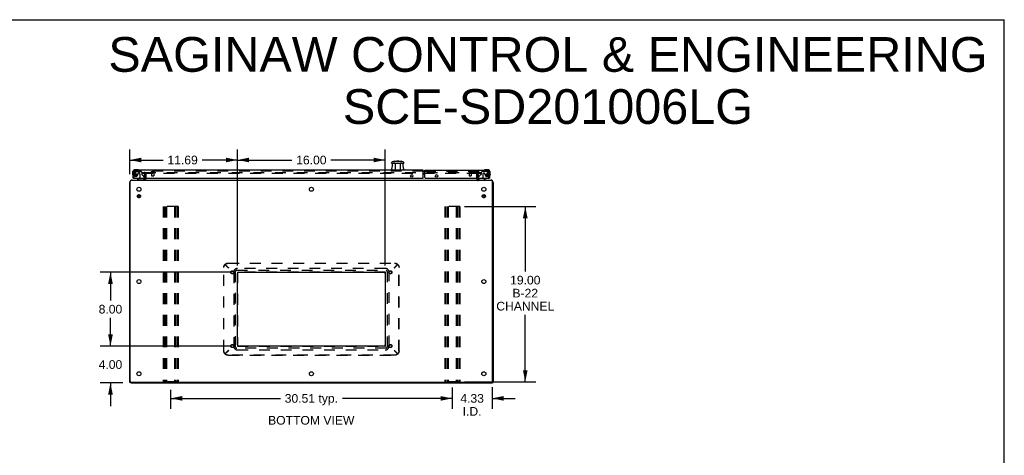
# Model space of a CAD drawing. Header units: inches. Extents: x 0 to 213, y 0 to 138.
# Tile 38 of 38: x 107 to 213, y 91 to 138. Entities that reach past the tile are written whole.
import ezdxf

# ---------------------------------------------------------------- set-up
doc = ezdxf.new("R2010")
doc.units = ezdxf.units.IN
doc.header["$LTSCALE"] = 11.736377
doc.header["$MEASUREMENT"] = 0
doc.linetypes.add('HIDDEN', pattern=[0.2, 0.1, -0.1])
doc.layers.get('0').update_dxf_attribs({"linetype": 'CONTINUOUS'})
for name, color, linetype in [('DEFAULT_2', 8, 'HIDDEN'), ('DIMENSIONS', 7, 'CONTINUOUS'), ('GASKET', 7, 'CONTINUOUS'), ('MASTER_DOOR_ASSEMBLY', 7, 'CONTINUOUS'), ('SLAVE_DOOR_ASSEMBLY', 7, 'CONTINUOUS')]:
    doc.layers.add(name, color=color, linetype=linetype)
doc.styles.get("Standard").update_dxf_attribs({"font": 'arial.ttf'})
doc.dimstyles.new('DIMSTYLE_1', dxfattribs={"dimtxt": 0.941421, "dimasz": 1.255227, "dimexe": 0.09, "dimexo": 0.07, "dimgap": 0.0375, "dimtad": 0, "dimtih": 1, "dimtoh": 1, "dimzin": 4, "dimdsep": 46, "dimtxsty": 'Standard', "dimblk": '_FILLED', "dimblk1": '_FILLED', "dimblk2": '_FILLED', "dimcen": 0.09, "dimazin": 1, "dimtfac": 1, "dimtdec": 3, "dimtofl": 0, "dimtmove": 0, "dimatfit": 3, "dimldrblk": '_FILLED', "dimfxl": 0, "dimtolj": 1, "dimtzin": 4, "dimarcsym": 0})

# ---------------------------------------------------------------- blocks, each defined once
blk = doc.blocks.new('_FILLED')
at = {"color": 0, "linetype": 'ByBlock'}
blk.add_solid([(0, 0), (-1, 0.2), (-1, -0.2)], dxfattribs=at)
blk = doc.blocks.new('*D5')
at = {"layer": 'DIMENSIONS', "color": 2, "linetype": 'Continuous'}
for p, q in [((154.88, 117.81), (162.61, 117.81)), ((161.48, 117.81), (161.48, 110.78)), ((161.48, 98.81), (161.48, 106.07)), ((154.88, 98.81), (162.61, 98.81))]:
    blk.add_line(p, q, dxfattribs=at)
at = {"layer": 'DIMENSIONS', "color": 2, "linetype": 'Continuous', "xscale": 1.2552274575, "yscale": 1.2552274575, "zscale": 1.2552274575}
for p, rotation in [((161.48, 117.81), 90), ((161.48, 98.81), 270)]:
    blk.add_blockref('_FILLED', p, dxfattribs=dict(at, rotation=rotation))
at = {"layer": 'DIMENSIONS', "color": 2, "linetype": 'Continuous', "insert": (161.48, 110.31), "char_height": 0.941, "width": 6.275, "attachment_point": 2, "line_spacing_factor": 0.9}
blk.add_mtext('19.00\\PB-22\\PCHANNEL', dxfattribs=at)
blk = doc.blocks.new('*D17')
at = {"layer": 'DIMENSIONS', "color": 2, "linetype": 'Continuous'}
for p, q in [((153.56, 98.19), (153.56, 95.89)), ((157.88, 98.22), (157.88, 95.89)), ((153.56, 97.02), (151.05, 97.02)), ((157.88, 97.02), (160.4, 97.02))]:
    blk.add_line(p, q, dxfattribs=at)
at = {"layer": 'DIMENSIONS', "color": 2, "linetype": 'Continuous', "xscale": 1.2552274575, "yscale": 1.2552274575, "zscale": 1.2552274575}
blk.add_blockref('_FILLED', (153.56, 97.02), dxfattribs=at)
at = {"layer": 'DIMENSIONS', "color": 2, "linetype": 'Continuous', "xscale": 1.2552274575, "yscale": 1.2552274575, "zscale": 1.2552274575, "rotation": 180}
blk.add_blockref('_FILLED', (157.88, 97.02), dxfattribs=at)
at = {"layer": 'DIMENSIONS', "color": 2, "linetype": 'Continuous', "insert": (155.72, 97.49), "char_height": 0.941, "width": 2.5583, "attachment_point": 2, "line_spacing_factor": 0.9}
blk.add_mtext('4.33\\PI.D.', dxfattribs=at)
blk = doc.blocks.new('*D18')
at = {"layer": 'DIMENSIONS', "color": 2, "linetype": 'Continuous'}
for p, q in [((129.55, 110.69), (115.4, 110.69)), ((116.53, 110.69), (116.53, 107.63)), ((116.53, 102.69), (116.53, 105.75)), ((129.55, 102.69), (115.4, 102.69))]:
    blk.add_line(p, q, dxfattribs=at)
at = {"layer": 'DIMENSIONS', "color": 2, "linetype": 'Continuous', "xscale": 1.2552274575, "yscale": 1.2552274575, "zscale": 1.2552274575}
for p, rotation in [((116.53, 110.69), 90), ((116.53, 102.69), 270)]:
    blk.add_blockref('_FILLED', p, dxfattribs=dict(at, rotation=rotation))
at = {"layer": 'DIMENSIONS', "color": 2, "linetype": 'Continuous', "insert": (116.53, 107.16), "char_height": 0.941, "width": 2.5583, "attachment_point": 2, "line_spacing_factor": 0.9}
blk.add_mtext('8.00', dxfattribs=at)
blk = doc.blocks.new('*D19')
at = {"layer": 'DIMENSIONS', "color": 2, "linetype": 'Continuous'}
for p, q in [((116.53, 102.69), (116.53, 105.2)), ((129.55, 102.69), (115.4, 102.69)), ((117.86, 98.69), (115.4, 98.69)), ((116.53, 98.69), (116.53, 96.18))]:
    blk.add_line(p, q, dxfattribs=at)
at = {"layer": 'DIMENSIONS', "color": 2, "linetype": 'Continuous', "xscale": 1.2552274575, "yscale": 1.2552274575, "zscale": 1.2552274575}
for p, rotation in [((116.53, 102.69), 270), ((116.53, 98.69), 90)]:
    blk.add_blockref('_FILLED', p, dxfattribs=dict(at, rotation=rotation))
at = {"layer": 'DIMENSIONS', "color": 2, "linetype": 'Continuous', "insert": (116.53, 101.16), "char_height": 0.941, "width": 2.5583, "attachment_point": 2, "line_spacing_factor": 0.9}
blk.add_mtext('4.00', dxfattribs=at)
blk = doc.blocks.new('*D20')
at = {"layer": 'DIMENSIONS', "color": 2, "linetype": 'Continuous'}
for p, q in [((118.62, 121.32), (118.62, 123.99)), ((130.3, 111.44), (130.3, 123.99)), ((118.62, 122.86), (122.23, 122.86)), ((130.3, 122.86), (126.46, 122.86))]:
    blk.add_line(p, q, dxfattribs=at)
at = {"layer": 'DIMENSIONS', "color": 2, "linetype": 'Continuous', "xscale": 1.2552274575, "yscale": 1.2552274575, "zscale": 1.2552274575, "rotation": 180}
blk.add_blockref('_FILLED', (118.62, 122.86), dxfattribs=at)
at = {"layer": 'DIMENSIONS', "color": 2, "linetype": 'Continuous', "xscale": 1.2552274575, "yscale": 1.2552274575, "zscale": 1.2552274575}
blk.add_blockref('_FILLED', (130.3, 122.86), dxfattribs=at)
at = {"layer": 'DIMENSIONS', "color": 2, "linetype": 'Continuous', "insert": (124.35, 123.33), "char_height": 0.941, "width": 3.2897, "attachment_point": 2, "line_spacing_factor": 0.9}
blk.add_mtext('11.69', dxfattribs=at)
blk = doc.blocks.new('*D21')
at = {"layer": 'DIMENSIONS', "color": 2, "linetype": 'Continuous'}
for p, q in [((130.3, 111.44), (130.3, 123.99)), ((146.3, 111.44), (146.3, 123.99)), ((130.3, 122.86), (136.19, 122.86)), ((146.3, 122.86), (140.42, 122.86))]:
    blk.add_line(p, q, dxfattribs=at)
at = {"layer": 'DIMENSIONS', "color": 2, "linetype": 'Continuous', "xscale": 1.2552274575, "yscale": 1.2552274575, "zscale": 1.2552274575, "rotation": 180}
blk.add_blockref('_FILLED', (130.3, 122.86), dxfattribs=at)
at = {"layer": 'DIMENSIONS', "color": 2, "linetype": 'Continuous', "xscale": 1.2552274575, "yscale": 1.2552274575, "zscale": 1.2552274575}
blk.add_blockref('_FILLED', (146.3, 122.86), dxfattribs=at)
at = {"layer": 'DIMENSIONS', "color": 2, "linetype": 'Continuous', "insert": (138.3, 123.33), "char_height": 0.941, "width": 3.2897, "attachment_point": 2, "line_spacing_factor": 0.9}
blk.add_mtext('16.00', dxfattribs=at)
blk = doc.blocks.new('*D23')
at = {"layer": 'DIMENSIONS', "color": 2, "linetype": 'Continuous'}
for p, q in [((123.05, 97.93), (123.05, 95.89)), ((153.56, 97.93), (153.56, 95.89)), ((123.05, 97.02), (134.95, 97.02)), ((153.56, 97.02), (141.66, 97.02))]:
    blk.add_line(p, q, dxfattribs=at)
at = {"layer": 'DIMENSIONS', "color": 2, "linetype": 'Continuous', "xscale": 1.2552274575, "yscale": 1.2552274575, "zscale": 1.2552274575, "rotation": 180}
blk.add_blockref('_FILLED', (123.05, 97.02), dxfattribs=at)
at = {"layer": 'DIMENSIONS', "color": 2, "linetype": 'Continuous', "xscale": 1.2552274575, "yscale": 1.2552274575, "zscale": 1.2552274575}
blk.add_blockref('_FILLED', (153.56, 97.02), dxfattribs=at)
at = {"layer": 'DIMENSIONS', "color": 2, "linetype": 'Continuous', "insert": (138.3, 97.49), "char_height": 0.941, "width": 5.771, "attachment_point": 2, "line_spacing_factor": 0.9}
blk.add_mtext('30.51 typ.', dxfattribs=at)

msp = doc.modelspace()

# ---------------------------------------------------------------- linework, layer by layer
at = {"color": 7, "linetype": 'Continuous'}
for p, q in [((0, 138.075), (213.389, 138.075)), ((213.389, 0), (213.389, 138.075)), ((120.265, 120.641), (120.265, 120.687)), ((156.343, 120.641), (156.343, 120.687)), ((118.723, 98.739), (118.619, 98.739)), ((118.723, 98.76), (118.723, 98.687)), ((157.885, 98.76), (157.885, 98.687)), ((157.885, 98.739), (157.989, 98.739))]:
    msp.add_line(p, q, dxfattribs=at)
at = {"color": 3, "linetype": 'Continuous'}
for p, q in [((120.246, 120.635), (118.791, 120.635)), ((118.865, 120.687), (120.265, 120.687)), ((120.265, 121.01), (120.265, 121.272)), ((120.265, 120.83), (120.265, 120.891)), ((120.296, 120.687), (156.312, 120.687)), ((156.239, 121.096), (156.239, 121.186)), ((156.239, 120.83), (156.239, 120.891)), ((156.343, 121.272), (156.343, 121.01)), ((156.343, 120.891), (156.343, 120.83)), ((156.343, 120.687), (157.742, 120.687)), ((157.817, 120.635), (156.362, 120.635)), ((118.619, 98.739), (118.619, 120.441)), ((118.671, 98.859), (118.671, 120.515)), ((157.937, 98.859), (157.937, 120.515)), ((157.989, 120.441), (157.989, 98.739)), ((130.304, 102.812), (130.304, 110.562)), ((130.429, 110.687), (146.179, 110.687)), ((146.304, 110.562), (146.304, 102.812)), ((146.179, 102.687), (130.429, 102.687)), ((118.723, 98.687), (157.885, 98.687)), ((157.817, 98.739), (118.791, 98.739))]:
    msp.add_line(p, q, dxfattribs=at)
for points in [[(120.277, 120.643), (120.276, 120.643), (120.275, 120.643), (120.274, 120.643), (120.273, 120.643), (120.271, 120.643), (120.269, 120.642), (120.267, 120.642), (120.266, 120.642), (120.264, 120.641), (120.262, 120.641), (120.26, 120.64), (120.258, 120.639), (120.256, 120.639), (120.254, 120.638), (120.251, 120.637), (120.249, 120.636), (120.246, 120.635)], [(120.296, 120.655), (120.294, 120.653), (120.293, 120.651), (120.291, 120.65), (120.29, 120.649), (120.289, 120.647), (120.288, 120.646), (120.287, 120.646), (120.286, 120.645), (120.285, 120.645), (120.284, 120.644), (120.283, 120.644), (120.282, 120.644), (120.281, 120.644), (120.281, 120.644), (120.28, 120.643), (120.277, 120.643)], [(156.312, 120.655), (156.313, 120.653), (156.315, 120.651), (156.316, 120.65), (156.317, 120.649), (156.319, 120.647), (156.32, 120.646), (156.321, 120.646), (156.322, 120.645), (156.323, 120.645), (156.323, 120.644), (156.324, 120.644), (156.325, 120.644), (156.326, 120.644), (156.327, 120.644), (156.328, 120.643)], [(156.328, 120.643), (156.33, 120.643), (156.331, 120.643), (156.332, 120.643), (156.333, 120.643), (156.335, 120.643), (156.337, 120.643), (156.338, 120.642), (156.34, 120.642), (156.342, 120.642), (156.344, 120.641), (156.345, 120.641), (156.347, 120.64), (156.349, 120.639), (156.352, 120.639), (156.354, 120.638), (156.356, 120.637), (156.359, 120.636), (156.362, 120.635)]]:
    msp.add_lwpolyline(points, dxfattribs=at)
for centre in [(119.619, 119.687), (138.304, 119.687), (156.989, 119.687), (119.619, 109.687), (156.989, 109.687), (119.619, 99.687), (138.304, 99.687), (156.989, 99.687)]:
    msp.add_circle(centre, 0.219, dxfattribs=at)
for centre, radius, start, end in [((118.865, 120.441), 0.246, 90, 180), ((118.791, 120.515), 0.12, 90, 180), ((120.122, 120.83), 0.142, 270, 360), ((156.485, 120.83), 0.142, 180, 270), ((157.742, 120.441), 0.246, 0, 90), ((157.817, 120.515), 0.12, 0, 90), ((130.429, 110.562), 0.125, 90, 180), ((146.179, 110.562), 0.125, 0, 90), ((130.429, 102.812), 0.125, 180, 270), ((146.179, 102.812), 0.125, 270, 360), ((118.791, 98.859), 0.12, 180, 270), ((157.817, 98.859), 0.12, 270, 360)]:
    msp.add_arc(centre, radius, start, end, dxfattribs=at)
at = {"layer": 'DEFAULT_2', "color": 8, "linetype": 'HIDDEN'}
for p, q in [((119.952, 121.5), (119.952, 121.396)), ((119.952, 121.5), (120.265, 121.5)), ((120.265, 121.396), (119.952, 121.396)), ((120.265, 121.272), (120.265, 121.326)), ((120.265, 120.891), (120.265, 121.01)), ((120.28, 121.5), (156.328, 121.5)), ((156.328, 121.396), (120.28, 121.396)), ((120.369, 121.326), (120.369, 120.83)), ((156.239, 121.186), (156.239, 121.326)), ((156.239, 120.891), (156.239, 121.096)), ((156.343, 121.5), (156.655, 121.5)), ((156.655, 121.396), (156.343, 121.396)), ((156.343, 121.326), (156.343, 121.272)), ((156.343, 121.01), (156.343, 120.891)), ((156.655, 121.5), (156.655, 121.396)), ((122.235, 117.812), (122.235, 98.812)), ((123.86, 117.812), (122.235, 117.812)), ((122.339, 117.812), (122.339, 98.812)), ((122.506, 117.812), (122.506, 98.812)), ((122.61, 117.812), (122.61, 98.812)), ((123.485, 117.812), (123.485, 98.812)), ((123.589, 117.812), (123.589, 98.812)), ((123.756, 117.812), (123.756, 98.812)), ((123.86, 117.812), (123.86, 98.812)), ((154.372, 117.812), (152.747, 117.812)), ((152.747, 117.812), (152.747, 98.812)), ((152.851, 117.812), (152.851, 98.812)), ((153.018, 117.812), (153.018, 98.812)), ((153.122, 117.812), (153.122, 98.812)), ((153.997, 117.812), (153.997, 98.812)), ((154.101, 117.812), (154.101, 98.812)), ((154.268, 117.812), (154.268, 98.812)), ((154.372, 117.812), (154.372, 98.812)), ((128.804, 102.183), (128.804, 111.192)), ((128.823, 102.183), (128.823, 111.192)), ((128.936, 111.536), (128.936, 111.516)), ((128.936, 111.536), (129.296, 111.199)), ((129.284, 111.187), (128.936, 111.535)), ((128.936, 111.535), (128.956, 111.535)), ((128.936, 111.516), (129.296, 111.179)), ((129.304, 111.187), (128.956, 111.535)), ((129.284, 111.187), (129.304, 111.187)), ((129.296, 111.199), (129.296, 111.179)), ((129.296, 111.199), (129.324, 111.179)), ((129.296, 111.179), (129.324, 111.16)), ((129.299, 111.687), (147.308, 111.687)), ((129.299, 111.668), (147.308, 111.668)), ((129.304, 111.207), (129.304, 111.187)), ((129.324, 111.179), (129.304, 111.207)), ((129.307, 111.2), (129.304, 111.207)), ((129.324, 111.16), (129.304, 111.187)), ((129.307, 111.184), (129.304, 111.187)), ((129.324, 111.167), (129.304, 111.177)), ((129.314, 111.187), (129.307, 111.2)), ((129.314, 111.177), (129.307, 111.184)), ((129.324, 111.167), (129.314, 111.187)), ((129.324, 111.167), (129.314, 111.177)), ((129.324, 111.167), (129.314, 111.177)), ((129.324, 111.179), (129.324, 111.16)), ((146.313, 111.106), (130.295, 111.106)), ((147.284, 111.179), (147.304, 111.207)), ((147.312, 111.199), (147.284, 111.179)), ((147.284, 111.16), (147.304, 111.187)), ((147.284, 111.167), (147.294, 111.187)), ((147.312, 111.179), (147.284, 111.16)), ((147.284, 111.179), (147.284, 111.16)), ((147.284, 111.167), (147.304, 111.177)), ((147.284, 111.167), (147.294, 111.177)), ((147.284, 111.167), (147.294, 111.177)), ((147.294, 111.177), (147.3, 111.184)), ((147.3, 111.184), (147.304, 111.187)), ((147.304, 111.187), (147.652, 111.535)), ((147.304, 111.207), (147.304, 111.187)), ((147.323, 111.187), (147.304, 111.187)), ((147.304, 111.177), (147.317, 111.184)), ((147.671, 111.536), (147.312, 111.199)), ((147.671, 111.516), (147.312, 111.179)), ((147.312, 111.199), (147.312, 111.179)), ((147.317, 111.184), (147.323, 111.187)), ((147.323, 111.187), (147.671, 111.535)), ((147.671, 111.535), (147.652, 111.535)), ((147.671, 111.536), (147.671, 111.516)), ((147.784, 102.183), (147.784, 111.192)), ((147.804, 102.183), (147.804, 111.192)), ((129.885, 110.696), (129.885, 102.678)), ((130.285, 110.696), (130.285, 102.678)), ((146.313, 110.706), (130.295, 110.706)), ((146.323, 102.678), (146.323, 110.696)), ((146.723, 102.678), (146.723, 110.696)), ((130.295, 102.668), (146.313, 102.668)), ((129.296, 102.195), (128.936, 101.858)), ((128.936, 101.839), (129.284, 102.187)), ((129.296, 102.176), (128.936, 101.839)), ((128.936, 101.839), (128.936, 101.858)), ((128.936, 101.839), (128.956, 101.839)), ((128.956, 101.839), (129.304, 102.187)), ((129.291, 102.19), (129.284, 102.187)), ((129.284, 102.187), (129.304, 102.187)), ((129.304, 102.197), (129.291, 102.19)), ((129.324, 102.214), (129.296, 102.195)), ((129.296, 102.176), (129.296, 102.195)), ((129.324, 102.195), (129.296, 102.176)), ((129.299, 101.707), (147.308, 101.707)), ((147.308, 101.687), (129.299, 101.687)), ((129.304, 102.187), (129.324, 102.214)), ((129.324, 102.207), (129.304, 102.197)), ((129.304, 102.168), (129.324, 102.195)), ((129.307, 102.19), (129.304, 102.187)), ((129.304, 102.168), (129.304, 102.187)), ((129.314, 102.197), (129.307, 102.19)), ((129.324, 102.207), (129.314, 102.187)), ((129.324, 102.207), (129.314, 102.197)), ((129.324, 102.207), (129.314, 102.197)), ((129.324, 102.195), (129.324, 102.214)), ((130.295, 102.268), (146.313, 102.268)), ((147.284, 102.214), (147.312, 102.195)), ((147.304, 102.187), (147.284, 102.214)), ((147.284, 102.214), (147.284, 102.195)), ((147.284, 102.207), (147.304, 102.197)), ((147.284, 102.207), (147.294, 102.197)), ((147.284, 102.207), (147.294, 102.197)), ((147.284, 102.207), (147.294, 102.187)), ((147.284, 102.195), (147.312, 102.176)), ((147.304, 102.168), (147.284, 102.195)), ((147.294, 102.197), (147.3, 102.19)), ((147.294, 102.187), (147.3, 102.174)), ((147.3, 102.19), (147.304, 102.187)), ((147.3, 102.174), (147.304, 102.168)), ((147.323, 102.187), (147.304, 102.187)), ((147.652, 101.839), (147.304, 102.187)), ((147.304, 102.187), (147.304, 102.168)), ((147.312, 102.195), (147.671, 101.858)), ((147.312, 102.195), (147.312, 102.176)), ((147.312, 102.176), (147.671, 101.839)), ((147.671, 101.839), (147.323, 102.187)), ((147.671, 101.839), (147.652, 101.839)), ((147.671, 101.839), (147.671, 101.858)), ((123.86, 98.812), (122.235, 98.812)), ((154.372, 98.812), (152.747, 98.812))]:
    msp.add_line(p, q, dxfattribs=at)
for points in [[(128.804, 111.192), (128.804, 111.21), (128.805, 111.229), (128.807, 111.248), (128.809, 111.267), (128.812, 111.286), (128.816, 111.304), (128.821, 111.323), (128.826, 111.341), (128.832, 111.359), (128.838, 111.376), (128.845, 111.394), (128.853, 111.411), (128.861, 111.428), (128.87, 111.444), (128.88, 111.461), (128.89, 111.476), (128.901, 111.492), (128.912, 111.507), (128.924, 111.521), (128.936, 111.535)], [(128.823, 111.192), (128.824, 111.21), (128.825, 111.229), (128.826, 111.248), (128.829, 111.267), (128.832, 111.286), (128.836, 111.304), (128.84, 111.323), (128.845, 111.341), (128.851, 111.359), (128.858, 111.376), (128.865, 111.394), (128.872, 111.411), (128.881, 111.428), (128.89, 111.444), (128.899, 111.461), (128.909, 111.476), (128.92, 111.492), (128.931, 111.507), (128.943, 111.521), (128.956, 111.535)], [(128.936, 111.536), (128.949, 111.548), (128.962, 111.561), (128.976, 111.573), (128.991, 111.584), (129.005, 111.595), (129.021, 111.605), (129.036, 111.615), (129.052, 111.624), (129.068, 111.632), (129.085, 111.64), (129.102, 111.648), (129.119, 111.654), (129.136, 111.661), (129.154, 111.666), (129.171, 111.671), (129.189, 111.675), (129.207, 111.679), (129.226, 111.682), (129.244, 111.684), (129.262, 111.686), (129.281, 111.687), (129.299, 111.687)], [(128.936, 111.516), (128.949, 111.529), (128.962, 111.541), (128.976, 111.553), (128.991, 111.564), (129.005, 111.575), (129.021, 111.585), (129.036, 111.595), (129.052, 111.604), (129.068, 111.613), (129.085, 111.621), (129.102, 111.628), (129.119, 111.635), (129.136, 111.641), (129.154, 111.647), (129.171, 111.651), (129.189, 111.656), (129.207, 111.659), (129.226, 111.662), (129.244, 111.665), (129.262, 111.666), (129.281, 111.667), (129.299, 111.668)], [(129.304, 111.177), (129.291, 111.184), (129.284, 111.187)], [(129.314, 111.177), (129.307, 111.184), (129.304, 111.187)], [(147.294, 111.187), (147.3, 111.2), (147.304, 111.207)], [(147.294, 111.177), (147.3, 111.184), (147.304, 111.187)], [(147.308, 111.687), (147.327, 111.687), (147.345, 111.686), (147.363, 111.684), (147.382, 111.682), (147.4, 111.679), (147.418, 111.675), (147.436, 111.671), (147.454, 111.666), (147.471, 111.661), (147.489, 111.654), (147.506, 111.648), (147.523, 111.64), (147.539, 111.632), (147.555, 111.624), (147.571, 111.615), (147.587, 111.605), (147.602, 111.595), (147.617, 111.584), (147.631, 111.573), (147.645, 111.561), (147.658, 111.548), (147.671, 111.536)], [(147.308, 111.668), (147.327, 111.667), (147.345, 111.666), (147.363, 111.665), (147.382, 111.662), (147.4, 111.659), (147.418, 111.656), (147.436, 111.651), (147.454, 111.647), (147.471, 111.641), (147.489, 111.635), (147.506, 111.628), (147.523, 111.621), (147.539, 111.613), (147.555, 111.604), (147.571, 111.595), (147.587, 111.585), (147.602, 111.575), (147.617, 111.564), (147.631, 111.553), (147.645, 111.541), (147.658, 111.529), (147.671, 111.516)], [(147.652, 111.535), (147.664, 111.521), (147.676, 111.507), (147.687, 111.492), (147.698, 111.476), (147.708, 111.461), (147.718, 111.444), (147.727, 111.428), (147.735, 111.411), (147.743, 111.394), (147.75, 111.376), (147.756, 111.359), (147.762, 111.341), (147.767, 111.323), (147.772, 111.304), (147.776, 111.286), (147.779, 111.267), (147.781, 111.248), (147.783, 111.229), (147.784, 111.21), (147.784, 111.192)], [(147.671, 111.535), (147.684, 111.521), (147.695, 111.507), (147.707, 111.492), (147.717, 111.476), (147.728, 111.461), (147.737, 111.444), (147.746, 111.428), (147.755, 111.411), (147.762, 111.394), (147.769, 111.376), (147.776, 111.359), (147.782, 111.341), (147.787, 111.323), (147.791, 111.304), (147.795, 111.286), (147.798, 111.267), (147.801, 111.248), (147.802, 111.229), (147.803, 111.21), (147.804, 111.192)], [(128.936, 101.839), (128.924, 101.853), (128.912, 101.867), (128.901, 101.882), (128.89, 101.898), (128.88, 101.914), (128.87, 101.93), (128.861, 101.946), (128.853, 101.963), (128.845, 101.98), (128.838, 101.998), (128.832, 102.015), (128.826, 102.033), (128.821, 102.052), (128.816, 102.07), (128.812, 102.088), (128.809, 102.107), (128.807, 102.126), (128.805, 102.145), (128.804, 102.164), (128.804, 102.183)], [(128.956, 101.839), (128.943, 101.853), (128.931, 101.867), (128.92, 101.882), (128.909, 101.898), (128.899, 101.914), (128.89, 101.93), (128.881, 101.946), (128.872, 101.963), (128.865, 101.98), (128.858, 101.998), (128.851, 102.015), (128.845, 102.033), (128.84, 102.052), (128.836, 102.07), (128.832, 102.088), (128.829, 102.107), (128.826, 102.126), (128.825, 102.145), (128.824, 102.164), (128.823, 102.183)], [(129.299, 101.707), (129.281, 101.707), (129.262, 101.708), (129.244, 101.71), (129.226, 101.712), (129.207, 101.715), (129.189, 101.718), (129.171, 101.723), (129.154, 101.728), (129.136, 101.733), (129.119, 101.739), (129.102, 101.746), (129.085, 101.753), (129.068, 101.761), (129.052, 101.77), (129.036, 101.779), (129.021, 101.789), (129.005, 101.799), (128.991, 101.81), (128.976, 101.821), (128.962, 101.833), (128.949, 101.845), (128.936, 101.858)], [(129.299, 101.687), (129.281, 101.687), (129.262, 101.688), (129.244, 101.69), (129.226, 101.692), (129.207, 101.695), (129.189, 101.699), (129.171, 101.703), (129.154, 101.708), (129.136, 101.714), (129.119, 101.72), (129.102, 101.727), (129.085, 101.734), (129.068, 101.742), (129.052, 101.75), (129.036, 101.76), (129.021, 101.769), (129.005, 101.78), (128.991, 101.79), (128.976, 101.802), (128.962, 101.813), (128.949, 101.826), (128.936, 101.839)], [(129.314, 102.197), (129.307, 102.19), (129.304, 102.187)], [(129.314, 102.187), (129.307, 102.174), (129.304, 102.168)], [(147.294, 102.197), (147.3, 102.19), (147.304, 102.187)], [(147.304, 102.197), (147.317, 102.19), (147.323, 102.187)], [(147.671, 101.858), (147.658, 101.845), (147.645, 101.833), (147.631, 101.821), (147.617, 101.81), (147.602, 101.799), (147.587, 101.789), (147.571, 101.779), (147.555, 101.77), (147.539, 101.761), (147.523, 101.753), (147.506, 101.746), (147.489, 101.739), (147.471, 101.733), (147.454, 101.728), (147.436, 101.723), (147.418, 101.718), (147.4, 101.715), (147.382, 101.712), (147.363, 101.71), (147.345, 101.708), (147.327, 101.707), (147.308, 101.707)], [(147.671, 101.839), (147.658, 101.826), (147.645, 101.813), (147.631, 101.802), (147.617, 101.79), (147.602, 101.78), (147.587, 101.769), (147.571, 101.76), (147.555, 101.75), (147.539, 101.742), (147.523, 101.734), (147.506, 101.727), (147.489, 101.72), (147.471, 101.714), (147.454, 101.708), (147.436, 101.703), (147.418, 101.699), (147.4, 101.695), (147.382, 101.692), (147.363, 101.69), (147.345, 101.688), (147.327, 101.687), (147.308, 101.687)], [(147.784, 102.183), (147.784, 102.164), (147.783, 102.145), (147.781, 102.126), (147.779, 102.107), (147.776, 102.088), (147.772, 102.07), (147.767, 102.052), (147.762, 102.033), (147.756, 102.015), (147.75, 101.998), (147.743, 101.98), (147.735, 101.963), (147.727, 101.946), (147.718, 101.93), (147.708, 101.914), (147.698, 101.898), (147.687, 101.882), (147.676, 101.867), (147.664, 101.853), (147.652, 101.839)], [(147.804, 102.183), (147.803, 102.164), (147.802, 102.145), (147.801, 102.126), (147.798, 102.107), (147.795, 102.088), (147.791, 102.07), (147.787, 102.052), (147.782, 102.033), (147.776, 102.015), (147.769, 101.998), (147.762, 101.98), (147.755, 101.963), (147.746, 101.946), (147.737, 101.93), (147.728, 101.914), (147.717, 101.898), (147.707, 101.882), (147.695, 101.867), (147.684, 101.853), (147.671, 101.839)]]:
    msp.add_lwpolyline(points, dxfattribs=at)
for centre, radius in [((119.619, 118.937), 0.169), ((119.619, 118.937), 0.125), ((119.619, 118.937), 0.124), ((119.619, 118.937), 0.114), ((156.989, 118.937), 0.169), ((156.989, 118.937), 0.125), ((156.989, 118.937), 0.124), ((156.989, 118.937), 0.114), ((129.741, 110.687), 0.169), ((129.741, 110.687), 0.141), ((146.866, 110.687), 0.169), ((146.866, 110.687), 0.141), ((129.741, 102.687), 0.169), ((129.741, 102.687), 0.141), ((146.866, 102.687), 0.169), ((146.866, 102.687), 0.141)]:
    msp.add_circle(centre, radius, dxfattribs=at)
for centre, radius, start, end in [((120.195, 121.326), 0.174, 0, 90), ((120.195, 121.326), 0.07, 0, 90), ((120.122, 120.83), 0.246, 314.22414, 360), ((156.413, 121.326), 0.174, 90, 180), ((156.485, 120.83), 0.246, 180, 225.77586), ((156.413, 121.326), 0.07, 90, 180), ((130.295, 110.696), 0.41, 90, 180), ((146.313, 110.696), 0.41, 0, 90), ((130.295, 110.696), 0.01, 90, 180), ((146.313, 110.696), 0.01, 0, 90), ((130.295, 102.678), 0.41, 180, 270), ((130.295, 102.678), 0.01, 180, 270), ((146.313, 102.678), 0.41, 270, 360), ((146.313, 102.678), 0.01, 270, 360)]:
    msp.add_arc(centre, radius, start, end, dxfattribs=at)
at = {"layer": 'GASKET', "color": 8, "linetype": 'HIDDEN'}
for p, q in [((130.085, 102.593), (130.085, 110.781)), ((130.21, 110.906), (146.398, 110.906)), ((146.523, 110.781), (146.523, 102.593)), ((146.398, 102.468), (130.21, 102.468))]:
    msp.add_line(p, q, dxfattribs=at)
for centre, start, end in [((130.21, 110.781), 90, 180), ((146.398, 110.781), 0, 90), ((130.21, 102.593), 180, 270), ((146.398, 102.593), 270, 360)]:
    msp.add_arc(centre, 0.125, start, end, dxfattribs=at)
at = {"layer": 'MASTER_DOOR_ASSEMBLY', "color": 7, "linetype": 'Continuous'}
for p, q in [((147.254, 122.736), (147.233, 122.686)), ((147.281, 122.754), (148.029, 122.754)), ((147.545, 122.754), (147.545, 122.761)), ((147.545, 122.761), (147.766, 122.761)), ((147.562, 122.754), (147.562, 122.761)), ((147.655, 122.754), (147.655, 122.761)), ((147.749, 122.754), (147.749, 122.761)), ((147.766, 122.754), (147.766, 122.761)), ((148.056, 122.736), (148.077, 122.686)), ((119.453, 121.805), (119.197, 121.805)), ((119.24, 121.745), (119.197, 121.745)), ((119.491, 121.802), (119.453, 121.805)), ((119.589, 121.758), (119.588, 121.758)), ((146.996, 122.537), (146.995, 122.567)), ((146.996, 122.537), (148.315, 122.537)), ((147.015, 121.745), (147.019, 121.855)), ((147.114, 122.532), (148.197, 122.532)), ((147.389, 122.532), (147.376, 121.745)), ((147.921, 122.532), (147.935, 121.745)), ((148.291, 121.855), (148.295, 121.745)), ((148.316, 122.567), (148.315, 122.537)), ((150.426, 121.641), (150.516, 121.641)), ((118.934, 121.542), (118.934, 121.286)), ((118.934, 121.286), (118.937, 121.248)), ((118.979, 121.157), (118.98, 121.153)), ((118.98, 121.153), (118.98, 121.152)), ((118.994, 121.542), (118.994, 121.499)), ((119.014, 120.891), (118.994, 120.891)), ((119.674, 120.864), (119.436, 120.726)), ((119.436, 120.687), (119.436, 120.726)), ((120.113, 121.118), (120.193, 121.037)), ((120.223, 120.891), (120.223, 120.844)), ((150.516, 121.321), (150.426, 121.321))]:
    msp.add_line(p, q, dxfattribs=at)
at = {"layer": 'MASTER_DOOR_ASSEMBLY', "color": 8, "linetype": 'HIDDEN'}
for p, q in [((150.426, 121.641), (119.223, 121.641)), ((119.098, 120.891), (119.098, 121.499)), ((119.274, 121.587), (119.172, 121.442)), ((119.338, 121.62), (119.79, 121.62)), ((120.066, 120.687), (119.436, 120.687)), ((119.495, 121.33), (119.495, 121.341)), ((119.626, 121.428), (119.593, 121.428)), ((119.724, 121.33), (119.724, 120.951)), ((119.916, 121.494), (119.79, 121.62)), ((119.916, 121.494), (119.916, 121.315)), ((120.113, 121.118), (119.974, 121.257)), ((120.223, 120.967), (120.223, 120.891)), ((120.956, 121.598), (121.24, 121.598)), ((120.974, 121.598), (120.974, 121.151)), ((120.984, 121.141), (121.212, 121.141)), ((121.222, 121.598), (121.222, 121.151))]:
    msp.add_line(p, q, dxfattribs=at)
at = {"layer": 'MASTER_DOOR_ASSEMBLY', "color": 3, "linetype": 'Continuous'}
for p, q in [((150.426, 121.745), (119.24, 121.745)), ((150.426, 120.954), (150.426, 121.745)), ((118.994, 120.891), (118.994, 121.499)), ((119.014, 120.891), (150.364, 120.891))]:
    msp.add_line(p, q, dxfattribs=at)
at = {"layer": 'MASTER_DOOR_ASSEMBLY', "color": 7, "linetype": 'Continuous'}
for points in [[(119.588, 121.758), (119.587, 121.759), (119.586, 121.759), (119.584, 121.76), (119.582, 121.76)], [(147.233, 122.686), (147.233, 122.684), (147.23, 122.68), (147.227, 122.676), (147.223, 122.673), (147.219, 122.671), (147.214, 122.669), (147.209, 122.668)], [(147.226, 122.537), (147.228, 122.537), (147.229, 122.536), (147.231, 122.535), (147.233, 122.534), (147.234, 122.533), (147.235, 122.532)], [(148.075, 122.532), (148.076, 122.533), (148.078, 122.534), (148.08, 122.535), (148.081, 122.536), (148.083, 122.537), (148.084, 122.537)], [(148.101, 122.668), (148.096, 122.669), (148.091, 122.671), (148.087, 122.673), (148.083, 122.676), (148.08, 122.68), (148.078, 122.684), (148.077, 122.686)], [(118.98, 121.152), (118.98, 121.15), (118.98, 121.15)]]:
    msp.add_lwpolyline(points, dxfattribs=at)
at = {"layer": 'MASTER_DOOR_ASSEMBLY', "color": 8, "linetype": 'HIDDEN'}
msp.add_circle((119.298, 121.278), 0.101, dxfattribs=at)
at = {"layer": 'MASTER_DOOR_ASSEMBLY', "color": 3, "linetype": 'Continuous'}
for centre in [(120.244, 121.141), (149.176, 121.141)]:
    msp.add_circle(centre, 0.133, dxfattribs=at)
at = {"layer": 'MASTER_DOOR_ASSEMBLY', "color": 7, "linetype": 'Continuous'}
for centre, radius, start, end in [((147.281, 122.724), 0.0295, 90, 157.5), ((148.029, 122.724), 0.0295, 22.5, 90), ((119.197, 121.542), 0.263, 90, 180), ((119.197, 121.542), 0.203, 90, 180), ((119.453, 121.555), 0.25, 59.11011, 90), ((119.574, 121.76), 0.015, 270, 353.62041), ((119.574, 121.757), 0.015, 6.37959, 59.11011), ((147.073, 122.57), 0.0787, 98.67397, 182), ((147.216, 121.848), 0.197, 164.24654, 178), ((144.789, 122.532), 2.325, 344.24654, 360), ((147.655, 118.756), 3.937, 81.32603, 98.67397), ((147.242, 122.528), 0.00984, 30, 75), ((147.576, 122.528), 0.00984, 30.05329, 90), ((147.735, 122.528), 0.00984, 90, 149.94671), ((147.92, 122.487), 0.197, 90, 93.01903), ((148.069, 122.528), 0.00984, 90, 150), ((150.521, 122.532), 2.325, 180, 195.75346), ((148.237, 122.57), 0.0787, 358, 81.32603), ((148.094, 121.848), 0.197, 2, 15.75346), ((119.184, 121.286), 0.25, 180, 210.88989), ((118.982, 121.165), 0.015, 210.88989, 263.62041), ((118.979, 121.165), 0.015, 276.37959, 360), ((119.624, 120.951), 0.1, 300.09201, 323.45319), ((120.066, 120.844), 0.157, 270, 360), ((120.123, 120.967), 0.1, 27.01754, 45)]:
    msp.add_arc(centre, radius, start, end, dxfattribs=at)
at = {"layer": 'MASTER_DOOR_ASSEMBLY', "color": 3, "linetype": 'Continuous'}
for centre, radius, start, end in [((119.24, 121.499), 0.246, 90, 180), ((150.364, 120.954), 0.0625, 270, 360)]:
    msp.add_arc(centre, radius, start, end, dxfattribs=at)
at = {"layer": 'MASTER_DOOR_ASSEMBLY', "color": 8, "linetype": 'HIDDEN'}
for centre, radius, start, end in [((119.24, 121.499), 0.142, 90, 180), ((120.956, 121.62), 0.0215, 90, 270), ((121.24, 121.62), 0.0215, 270, 90), ((119.298, 121.278), 0.187, 163.15611, 342.15176), ((119.488, 121.221), 0.386, 144.9, 163.15611), ((119.338, 121.541), 0.079, 90, 144.9), ((119.102, 121.341), 0.393, 342.07023, 358.34014), ((119.593, 121.33), 0.098, 90, 180), ((119.626, 121.33), 0.098, 0, 90), ((119.624, 120.951), 0.1, 323.45319, 360), ((119.955, 121.315), 0.039, 180, 248.39038), ((119.904, 121.186), 0.1, 45, 68.39038), ((120.123, 120.967), 0.1, 0, 27.01754), ((120.984, 121.151), 0.01, 180, 270), ((121.212, 121.151), 0.01, 270, 360)]:
    msp.add_arc(centre, radius, start, end, dxfattribs=at)
at = {"layer": 'SLAVE_DOOR_ASSEMBLY', "color": 7, "linetype": 'Continuous'}
for p, q in [((150.426, 121.641), (150.614, 121.641)), ((157.411, 121.805), (157.154, 121.805)), ((157.411, 121.745), (157.367, 121.745)), ((150.614, 121.321), (150.426, 121.321)), ((156.385, 120.891), (156.385, 120.844)), ((156.495, 121.118), (156.414, 121.037)), ((157.172, 120.726), (156.934, 120.864)), ((157.172, 120.687), (157.172, 120.726)), ((157.594, 120.891), (157.614, 120.891)), ((157.614, 121.499), (157.614, 121.542)), ((157.627, 121.15), (157.627, 121.15)), ((157.674, 121.286), (157.671, 121.248)), ((157.674, 121.286), (157.674, 121.542))]:
    msp.add_line(p, q, dxfattribs=at)
at = {"layer": 'SLAVE_DOOR_ASSEMBLY', "color": 3, "linetype": 'Continuous'}
for p, q in [((150.614, 121.745), (157.367, 121.745)), ((150.614, 120.954), (150.614, 121.745)), ((150.676, 120.891), (157.594, 120.891)), ((157.614, 121.499), (157.614, 120.891))]:
    msp.add_line(p, q, dxfattribs=at)
at = {"layer": 'SLAVE_DOOR_ASSEMBLY', "color": 8, "linetype": 'HIDDEN'}
for p, q in [((150.614, 121.641), (157.385, 121.641)), ((155.368, 121.598), (155.652, 121.598)), ((155.386, 121.598), (155.386, 121.151)), ((155.396, 121.141), (155.624, 121.141)), ((155.634, 121.598), (155.634, 121.151)), ((156.385, 120.967), (156.385, 120.891)), ((156.633, 121.257), (156.495, 121.118)), ((156.542, 120.687), (157.172, 120.687)), ((156.818, 121.62), (156.692, 121.494)), ((156.692, 121.494), (156.692, 121.315)), ((157.269, 121.62), (156.818, 121.62)), ((156.884, 121.33), (156.884, 120.951)), ((157.015, 121.428), (156.982, 121.428)), ((157.113, 121.341), (157.113, 121.33)), ((157.435, 121.442), (157.334, 121.587)), ((157.51, 120.891), (157.51, 121.499))]:
    msp.add_line(p, q, dxfattribs=at)
at = {"layer": 'SLAVE_DOOR_ASSEMBLY', "color": 7, "linetype": 'Continuous'}
for points in [[(157.021, 121.759), (157.019, 121.758), (157.019, 121.758)], [(157.025, 121.76), (157.023, 121.76), (157.022, 121.759), (157.021, 121.759)], [(157.627, 121.15), (157.627, 121.152), (157.628, 121.153), (157.629, 121.157)]]:
    msp.add_lwpolyline(points, dxfattribs=at)
at = {"layer": 'SLAVE_DOOR_ASSEMBLY', "color": 3, "linetype": 'Continuous'}
for centre in [(151.864, 121.141), (156.364, 121.141)]:
    msp.add_circle(centre, 0.133, dxfattribs=at)
at = {"layer": 'SLAVE_DOOR_ASSEMBLY', "color": 8, "linetype": 'HIDDEN'}
msp.add_circle((157.31, 121.278), 0.101, dxfattribs=at)
for centre, radius, start, end in [((155.368, 121.62), 0.0215, 90, 270), ((155.652, 121.62), 0.0215, 270, 90), ((157.367, 121.499), 0.142, 0, 90), ((155.396, 121.151), 0.01, 180, 270), ((155.624, 121.151), 0.01, 270, 360), ((156.485, 120.967), 0.1, 152.98246, 180), ((156.704, 121.186), 0.1, 111.60962, 135), ((156.653, 121.315), 0.039, 291.60962, 360), ((156.982, 121.33), 0.098, 90, 180), ((156.984, 120.951), 0.1, 180, 216.54681), ((157.015, 121.33), 0.098, 0, 90), ((157.506, 121.341), 0.393, 181.65986, 197.92977), ((157.31, 121.278), 0.187, 197.84824, 16.84389), ((157.269, 121.541), 0.079, 35.1, 90), ((157.12, 121.221), 0.386, 16.84389, 35.1)]:
    msp.add_arc(centre, radius, start, end, dxfattribs=at)
at = {"layer": 'SLAVE_DOOR_ASSEMBLY', "color": 7, "linetype": 'Continuous'}
for centre, radius, start, end in [((157.034, 121.757), 0.015, 120.88989, 173.62041), ((157.034, 121.76), 0.015, 186.37959, 270), ((157.154, 121.555), 0.25, 90, 120.88989), ((157.411, 121.542), 0.263, 0, 90), ((157.411, 121.542), 0.203, 0, 90), ((156.542, 120.844), 0.157, 180, 270), ((156.485, 120.967), 0.1, 135, 152.98246), ((156.984, 120.951), 0.1, 216.54681, 239.90799), ((157.629, 121.165), 0.015, 180, 263.62041), ((157.625, 121.165), 0.015, 276.37959, 329.11011), ((157.424, 121.286), 0.25, 329.11011, 360)]:
    msp.add_arc(centre, radius, start, end, dxfattribs=at)
at = {"layer": 'SLAVE_DOOR_ASSEMBLY', "color": 3, "linetype": 'Continuous'}
for centre, radius, start, end in [((157.367, 121.499), 0.246, 0, 90), ((150.676, 120.954), 0.0625, 180, 270)]:
    msp.add_arc(centre, radius, start, end, dxfattribs=at)

# ---------------------------------------------------------------- texts
at = {"layer": 'DIMENSIONS', "color": 2, "linetype": 'Continuous', "attachment_point": 2, "line_spacing_factor": 0.9}
for s, insert, char_height, width in [('SAGINAW CONTROL & ENGINEERING\\PSCE-SD201006LG', (163.937, 136.19), 3.76568, 95.10798), ('BOTTOM VIEW', (138.288, 95.111), 0.94142, 9.33021)]:
    msp.add_mtext(s, dxfattribs=dict(at, insert=insert, char_height=char_height, width=width))

# ---------------------------------------------------------------- dimensions: what is measured, and where the dimension line sits
at = {"layer": 'DIMENSIONS', "color": 2, "linetype": 'Continuous'}
dim = msp.add_linear_dim(base=(130.303706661, 122.86140542), p1=(118.61870666, 121.249249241), p2=(130.303706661, 111.370749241), text='<>\\P[]', dimstyle='DIMSTYLE_1', dxfattribs=at)
dim.commit()
dim.dimension.update_dxf_attribs({"geometry": '*D20', "text_midpoint": (124.389267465, 122.856153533), "dimtype": 160})
for base, p1, p2, angle, text, picture, middle in [((130.304, 122.861), (146.304, 111.371), (130.304, 111.371), 180, '<>\\P[]', '*D21', (138.344, 122.856)), ((161.483, 98.812), (154.806, 117.812), (154.806, 98.812), 270, '<>\\PB-22\\PCHANNEL\\P[]', '*D5', (161.483, 108.423)), ((116.534, 110.687), (129.62, 102.687), (129.62, 110.687), 90, '<>\\P[]', '*D18', (116.529, 106.682)), ((116.534, 102.687), (117.929, 98.687), (129.62, 102.687), 90, '<>\\P[]', '*D19', (116.51, 100.682)), ((153.5596, 97.0238), (157.8847, 98.287), (153.5596, 98.2618), 180, '<>\\PI.D.\\P[]', '*D17', (155.7222, 96.3177)), ((123.048, 97.024), (153.56, 95.824), (123.048, 95.824), 180, '<> typ.\\P[]', '*D23', (138.304, 97.024))]:
    dim = msp.add_linear_dim(base=base, p1=p1, p2=p2, angle=angle, text=text, dimstyle='DIMSTYLE_1', dxfattribs=at)
    dim.commit()
    dim.dimension.update_dxf_attribs({"geometry": picture, "text_midpoint": middle, "dimtype": 160})

doc.saveas('drawing.dxf')
